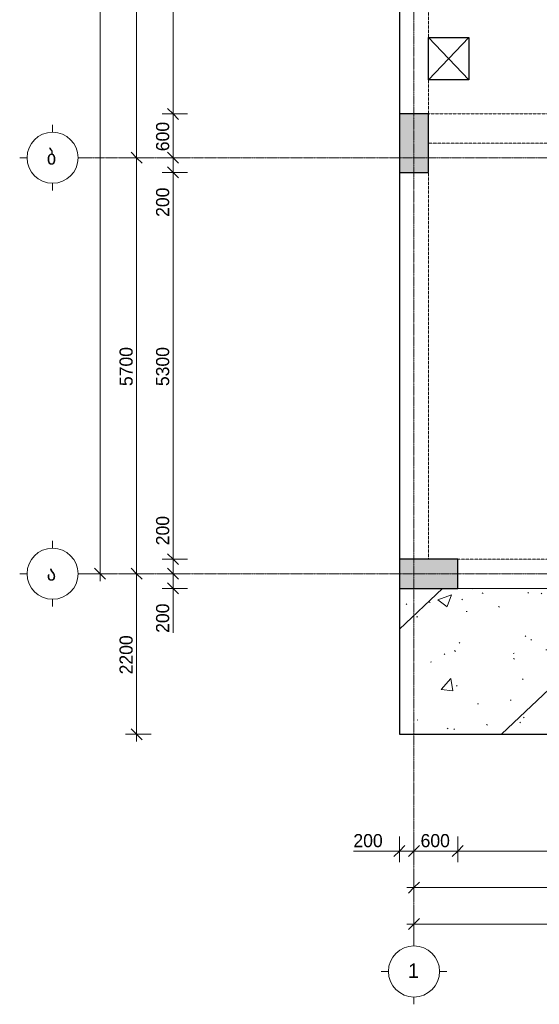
# Model space of a CAD drawing. Header units: millimetres. Extents: x -21500 to 4800, y -5900 to 33113.
# Tile 1 of 8: x -21500 to -14384, y -5900 to 7592. Entities that reach past the tile are written whole.
import ezdxf

# ---------------------------------------------------------------- set-up
doc = ezdxf.new("R2010")
doc.units = ezdxf.units.MM
for name, pattern in [('StructuralPlan-L02$0$Grid Line', [22.225, 12.7, -3.175, 3.175, -3.175]), ('StructuralPlan-L02$0$Hidden', [7.14375, 4.7625, -2.38125]), ('StructuralPlan-L02$0$Hidden 1_5', [2.2, 1.5, -0.7])]:
    doc.linetypes.add(name, pattern=pattern)
for name, color, linetype, lineweight in [('S - HATCH', 252, 'Continuous', 5), ('S - LINE', 7, 'Continuous', 20), ('StructuralPlan-L02$0$A-010-D_DIM', 7, 'Continuous', 5), ('StructuralPlan-L02$0$A-010-D_DIM-100', 7, 'Continuous', 5), ('StructuralPlan-L02$0$A-230-M_FLOOR', 7, 'Continuous', 30), ('StructuralPlan-L02$0$A-230-MH_FLOOR', 7, 'StructuralPlan-L02$0$Hidden', 15), ('StructuralPlan-L02$0$S-280-M_COLUMN', 7, 'Continuous', 30), ('StructuralPlan-L02$0$S-280-M_COLUMN main', 7, 'Continuous', 30), ('StructuralPlan-L02$0$S-280-M_STRUCT_FRAME 4', 7, 'StructuralPlan-L02$0$Hidden 1_5', 5), ('StructuralPlan-L02$0$Z-030-M_GRID', 7, 'Continuous', 5), ('StructuralPlan-L02$0$Z-033_T_GRIDREF', 7, 'Continuous', 5)]:
    doc.layers.add(name, color=color, linetype=linetype, lineweight=lineweight)
doc.styles.add('StructuralPlan-L02$0$Cubicon', font='Cubicon.ttf', dxfattribs={"height": 200})
doc.styles.add('StructuralPlan-L02$0$Cubicon_1', font='Cubicon.ttf', dxfattribs={"height": 200})
doc.styles.add('StructuralPlan-L02$0$Cubicon_2', font='Cubicon.ttf', dxfattribs={"height": 180})
doc.dimstyles.new('StructuralPlan-L02$0$CUB_DIM_1_8', dxfattribs={"dimscale": 304.8, "dimtxt": 181.601257, "dimasz": 0.492126, "dimexe": 0.492126, "dimexo": 0.0625, "dimgap": 0, "dimtad": 1, "dimdec": 0, "dimzin": 0, "dimdsep": 46, "dimtxsty": 'StructuralPlan-L02$0$Cubicon_2', "dimblk1": 'StructuralPlan-L02$0$_Oblique', "dimblk2": 'StructuralPlan-L02$0$_Oblique', "dimsah": 1, "dimcen": 0.09, "dimdle": 0.328084, "dimazin": 0, "dimtfac": 1, "dimtdec": 4, "dimtix": 1, "dimtmove": 0, "dimatfit": 3, "dimfxl": 0.656168, "dimfxlon": 1, "dimtvp": 1, "dimtolj": 1, "dimtzin": 0, "dimarcsym": 2})
doc.dimstyles.new('StructuralPlan-L02$0$CUB_DIM_1_8_1', dxfattribs={"dimscale": 304.8, "dimtxt": 181.601257, "dimasz": 0.492126, "dimexe": 0.492126, "dimexo": 0.0625, "dimgap": 0, "dimtad": 1, "dimdec": 0, "dimzin": 0, "dimdsep": 46, "dimtxsty": 'StructuralPlan-L02$0$Cubicon_2', "dimblk1": 'StructuralPlan-L02$0$_Oblique', "dimblk2": 'StructuralPlan-L02$0$_Oblique', "dimsah": 1, "dimcen": 0.09, "dimdle": 0.328084, "dimazin": 0, "dimtfac": 1, "dimtdec": 4, "dimtix": 1, "dimtmove": 1, "dimatfit": 3, "dimfxl": 0.656168, "dimfxlon": 1, "dimtvp": 1, "dimtolj": 1, "dimtzin": 0, "dimarcsym": 2})

# ---------------------------------------------------------------- blocks, each defined once
blk = doc.blocks.new('StructuralPlan-L02$0$Grid - 00_CUB_ღერძის თავი-752507-L02')
at = {"layer": 'StructuralPlan-L02$0$Z-033_T_GRIDREF'}
for p, q in [((0, 3.5), (0, 4.5)), ((-3.5, 0), (-4.5, 0)), ((3.5, 0), (4.5, 0)), ((0, -3.5), (0, -4.5))]:
    blk.add_line(p, q, dxfattribs=at)
blk.add_circle((0, 0), 3.5, dxfattribs=at)
blk = doc.blocks.new('StructuralPlan-L02$0$DIMBLOCK1-L02')
at = {"layer": 'StructuralPlan-L02$0$A-010-D_DIM-100', "transparency": 16777216}
for p, q in [((-16100, -4800), (-16100, -4600)), ((-600, -4800), (-600, -4600)), ((-16200, -4800), (-500, -4800)), ((-16100, -4800), (-16175, -4875)), ((-16100, -4800), (-16025, -4725)), ((-16100, -4800), (-16100, -4950)), ((-600, -4800), (-675, -4875)), ((-600, -4800), (-525, -4725)), ((-600, -4800), (-600, -4950))]:
    blk.add_line(p, q, dxfattribs=at)
at = {"layer": 'StructuralPlan-L02$0$A-010-D_DIM-100', "color": 0, "transparency": 16777216, "insert": (-8699, -4567), "char_height": 180, "width": 838.16, "attachment_point": 1, "line_spacing_factor": 0.931288, "style": 'StructuralPlan-L02$0$Cubicon_2'}
blk.add_mtext('15500', dxfattribs=at)
blk = doc.blocks.new('StructuralPlan-L02$0$_Oblique')
at = {"color": 0, "linetype": 'ByBlock', "lineweight": -2}
blk.add_line((-0.5, -0.5), (0.5, 0.5), dxfattribs=at)
blk = doc.blocks.new('StructuralPlan-L02$0$DIMBLOCK2-L02')
at = {"layer": 'StructuralPlan-L02$0$A-010-D_DIM-100', "transparency": 16777216}
for p, q in [((-16100, -4300), (-16100, -4100)), ((-10050, -4300), (-10050, -4100)), ((-16200, -4300), (-10050, -4300)), ((-16100, -4300), (-16175, -4375)), ((-16100, -4300), (-16025, -4225)), ((-16100, -4300), (-16100, -4450)), ((-10050, -4300), (-10125, -4375)), ((-10050, -4300), (-9975, -4225)), ((-10050, -4300), (-10050, -4450))]:
    blk.add_line(p, q, dxfattribs=at)
at = {"layer": 'StructuralPlan-L02$0$A-010-D_DIM-100', "color": 0, "transparency": 16777216, "insert": (-13354, -4067), "char_height": 180, "width": 670.53, "attachment_point": 1, "line_spacing_factor": 0.931288, "style": 'StructuralPlan-L02$0$Cubicon_2'}
blk.add_mtext('6050', dxfattribs=at)
blk = doc.blocks.new('StructuralPlan-L02$0$DIMBLOCK5-L02')
at = {"layer": 'StructuralPlan-L02$0$A-010-D_DIM-100', "transparency": 16777216}
for p, q in [((-16300, -3800), (-16300, -3600)), ((-16100, -3800), (-16100, -3600)), ((-16300, -3800), (-16225, -3725)), ((-16100, -3800), (-16025, -3725)), ((-16930, -3800), (-16411, -3800)), ((-16411, -3800), (-16200, -3800)), ((-16400, -3800), (-16100, -3800)), ((-16300, -3800), (-16375, -3875)), ((-16300, -3800), (-16300, -3950)), ((-16100, -3800), (-16175, -3875)), ((-16100, -3800), (-16100, -3950))]:
    blk.add_line(p, q, dxfattribs=at)
at = {"layer": 'StructuralPlan-L02$0$A-010-D_DIM-100', "color": 0, "transparency": 16777216, "insert": (-16930, -3567), "char_height": 180, "width": 502.9, "attachment_point": 1, "line_spacing_factor": 0.931288, "style": 'StructuralPlan-L02$0$Cubicon_2'}
blk.add_mtext('200', dxfattribs=at)
blk = doc.blocks.new('StructuralPlan-L02$0$DIMBLOCK6-L02')
at = {"layer": 'StructuralPlan-L02$0$A-010-D_DIM-100', "transparency": 16777216}
for p, q in [((-16100, -3800), (-16100, -3600)), ((-15500, -3800), (-15500, -3600)), ((-16100, -3800), (-16025, -3725)), ((-15500, -3800), (-15425, -3725)), ((-16100, -3800), (-16175, -3875)), ((-16100, -3800), (-15500, -3800)), ((-16100, -3800), (-16100, -3950)), ((-15500, -3800), (-15575, -3875)), ((-15500, -3800), (-15500, -3950))]:
    blk.add_line(p, q, dxfattribs=at)
at = {"layer": 'StructuralPlan-L02$0$A-010-D_DIM-100', "color": 0, "transparency": 16777216, "insert": (-16010, -3567), "char_height": 180, "width": 502.9, "attachment_point": 1, "line_spacing_factor": 0.931288, "style": 'StructuralPlan-L02$0$Cubicon_2'}
blk.add_mtext('600', dxfattribs=at)
blk = doc.blocks.new('StructuralPlan-L02$0$DIMBLOCK7-L02')
at = {"layer": 'StructuralPlan-L02$0$A-010-D_DIM-100', "transparency": 16777216}
for p, q in [((-15500, -3800), (-15500, -3600)), ((-10650, -3800), (-10650, -3600)), ((-15500, -3800), (-15425, -3725)), ((-10650, -3800), (-10575, -3725)), ((-15500, -3800), (-15575, -3875)), ((-15500, -3800), (-10650, -3800)), ((-15500, -3800), (-15500, -3950)), ((-10650, -3800), (-10725, -3875)), ((-10650, -3800), (-10650, -3950))]:
    blk.add_line(p, q, dxfattribs=at)
at = {"layer": 'StructuralPlan-L02$0$A-010-D_DIM-100', "color": 0, "transparency": 16777216, "insert": (-13354, -3567), "char_height": 180, "width": 670.53, "attachment_point": 1, "line_spacing_factor": 0.931288, "style": 'StructuralPlan-L02$0$Cubicon_2'}
blk.add_mtext('4850', dxfattribs=at)
blk = doc.blocks.new('StructuralPlan-L02$0$DIMBLOCK25-L02')
at = {"layer": 'StructuralPlan-L02$0$A-010-D_DIM-100', "transparency": 16777216}
for p, q in [((-20400, 17400), (-20475, 17475)), ((-20400, -100), (-20400, 17500)), ((-20400, 17400), (-20600, 17400)), ((-20400, 17400), (-20325, 17325)), ((-20400, 17400), (-20250, 17400)), ((-20400, 0), (-20475, 75)), ((-20400, 0), (-20600, 0)), ((-20400, 0), (-20325, -75)), ((-20400, 0), (-20250, 0))]:
    blk.add_line(p, q, dxfattribs=at)
at = {"layer": 'StructuralPlan-L02$0$A-010-D_DIM-100', "color": 0, "transparency": 16777216, "insert": (-20633, 8351), "char_height": 180, "width": 838.16, "attachment_point": 1, "rotation": 90, "line_spacing_factor": 0.931288, "style": 'StructuralPlan-L02$0$Cubicon_2'}
blk.add_mtext('17400', dxfattribs=at)
blk = doc.blocks.new('StructuralPlan-L02$0$DIMBLOCK26-L02')
at = {"layer": 'StructuralPlan-L02$0$A-010-D_DIM-100', "transparency": 16777216}
for p, q in [((-19900, 5700), (-20100, 5700)), ((-19900, 5700), (-19975, 5775)), ((-19900, -100), (-19900, 5700)), ((-19900, 5700), (-19825, 5625)), ((-19900, 5700), (-19750, 5700)), ((-19900, 0), (-19975, 75)), ((-19900, 0), (-20100, 0)), ((-19900, 0), (-19825, -75)), ((-19900, 0), (-19750, 0))]:
    blk.add_line(p, q, dxfattribs=at)
at = {"layer": 'StructuralPlan-L02$0$A-010-D_DIM-100', "color": 0, "transparency": 16777216, "insert": (-20133, 2571), "char_height": 180, "width": 670.53, "attachment_point": 1, "rotation": 90, "line_spacing_factor": 0.931288, "style": 'StructuralPlan-L02$0$Cubicon_2'}
blk.add_mtext('5700', dxfattribs=at)
blk = doc.blocks.new('StructuralPlan-L02$0$DIMBLOCK27-L02')
at = {"layer": 'StructuralPlan-L02$0$A-010-D_DIM-100', "transparency": 16777216}
for p, q in [((-19900, 11700), (-19975, 11775)), ((-19900, 11700), (-20100, 11700)), ((-19900, 5700), (-19900, 11700)), ((-19900, 11700), (-19825, 11625)), ((-19900, 11700), (-19750, 11700)), ((-19900, 5700), (-20100, 5700)), ((-19900, 5700), (-19975, 5775)), ((-19900, 5700), (-19825, 5625)), ((-19900, 5700), (-19750, 5700))]:
    blk.add_line(p, q, dxfattribs=at)
at = {"layer": 'StructuralPlan-L02$0$A-010-D_DIM-100', "color": 0, "transparency": 16777216, "insert": (-20133, 8421), "char_height": 180, "width": 670.53, "attachment_point": 1, "rotation": 90, "line_spacing_factor": 0.931288, "style": 'StructuralPlan-L02$0$Cubicon_2'}
blk.add_mtext('6000', dxfattribs=at)
blk = doc.blocks.new('StructuralPlan-L02$0$DIMBLOCK29-L02')
at = {"layer": 'StructuralPlan-L02$0$A-010-D_DIM-100', "transparency": 16777216}
for p, q in [((-19400, 0), (-19475, 75)), ((-19400, 0), (-19600, 0)), ((-19400, -200), (-19475, -125)), ((-19400, -300), (-19400, 0)), ((-19400, 0), (-19325, -75)), ((-19400, 0), (-19250, 0)), ((-19400, -290), (-19400, -100)), ((-19400, -200), (-19550, -200)), ((-19400, -200), (-19325, -275)), ((-19400, -200), (-19200, -200)), ((-19400, -810), (-19400, -290))]:
    blk.add_line(p, q, dxfattribs=at)
at = {"layer": 'StructuralPlan-L02$0$A-010-D_DIM-100', "color": 0, "transparency": 16777216, "insert": (-19633, -810), "char_height": 180, "width": 502.9, "attachment_point": 1, "rotation": 90, "line_spacing_factor": 0.931288, "style": 'StructuralPlan-L02$0$Cubicon_2'}
blk.add_mtext('200', dxfattribs=at)
blk = doc.blocks.new('StructuralPlan-L02$0$DIMBLOCK30-L02')
at = {"layer": 'StructuralPlan-L02$0$A-010-D_DIM-100', "transparency": 16777216}
for p, q in [((-19400, 810), (-19400, 290)), ((-19400, 200), (-19475, 275)), ((-19400, 290), (-19400, 100)), ((-19400, 200), (-19550, 200)), ((-19400, 0), (-19400, 200)), ((-19400, 200), (-19325, 125)), ((-19400, 200), (-19200, 200)), ((-19400, 0), (-19475, 75)), ((-19400, 0), (-19600, 0)), ((-19400, 0), (-19325, -75)), ((-19400, 0), (-19250, 0))]:
    blk.add_line(p, q, dxfattribs=at)
at = {"layer": 'StructuralPlan-L02$0$A-010-D_DIM-100', "color": 0, "transparency": 16777216, "insert": (-19633, 390), "char_height": 180, "width": 502.9, "attachment_point": 1, "rotation": 90, "line_spacing_factor": 0.931288, "style": 'StructuralPlan-L02$0$Cubicon_2'}
blk.add_mtext('200', dxfattribs=at)
blk = doc.blocks.new('StructuralPlan-L02$0$DIMBLOCK31-L02')
at = {"layer": 'StructuralPlan-L02$0$A-010-D_DIM-100', "transparency": 16777216}
for p, q in [((-19400, 5500), (-19475, 5575)), ((-19400, 5500), (-19550, 5500)), ((-19400, 200), (-19400, 5500)), ((-19400, 5500), (-19325, 5425)), ((-19400, 5500), (-19200, 5500)), ((-19400, 200), (-19475, 275)), ((-19400, 200), (-19550, 200)), ((-19400, 200), (-19325, 125)), ((-19400, 200), (-19200, 200))]:
    blk.add_line(p, q, dxfattribs=at)
at = {"layer": 'StructuralPlan-L02$0$A-010-D_DIM-100', "color": 0, "transparency": 16777216, "insert": (-19633, 2571), "char_height": 180, "width": 670.53, "attachment_point": 1, "rotation": 90, "line_spacing_factor": 0.931288, "style": 'StructuralPlan-L02$0$Cubicon_2'}
blk.add_mtext('5300', dxfattribs=at)
blk = doc.blocks.new('StructuralPlan-L02$0$DIMBLOCK32-L02')
at = {"layer": 'StructuralPlan-L02$0$A-010-D_DIM-100', "transparency": 16777216}
for p, q in [((-19400, 5700), (-19600, 5700)), ((-19400, 5700), (-19475, 5775)), ((-19400, 5500), (-19400, 5700)), ((-19400, 5700), (-19325, 5625)), ((-19400, 5700), (-19250, 5700)), ((-19400, 5500), (-19475, 5575)), ((-19400, 5410), (-19400, 5600)), ((-19400, 5500), (-19550, 5500)), ((-19400, 5500), (-19325, 5425)), ((-19400, 5500), (-19200, 5500)), ((-19400, 4890), (-19400, 5410))]:
    blk.add_line(p, q, dxfattribs=at)
at = {"layer": 'StructuralPlan-L02$0$A-010-D_DIM-100', "color": 0, "transparency": 16777216, "insert": (-19633, 4890), "char_height": 180, "width": 502.9, "attachment_point": 1, "rotation": 90, "line_spacing_factor": 0.931288, "style": 'StructuralPlan-L02$0$Cubicon_2'}
blk.add_mtext('200', dxfattribs=at)
blk = doc.blocks.new('StructuralPlan-L02$0$DIMBLOCK33-L02')
at = {"layer": 'StructuralPlan-L02$0$A-010-D_DIM-100', "transparency": 16777216}
for p, q in [((-19400, 6300), (-19475, 6375)), ((-19400, 6300), (-19550, 6300)), ((-19400, 5700), (-19400, 6300)), ((-19400, 6300), (-19325, 6225)), ((-19400, 6300), (-19200, 6300)), ((-19400, 5700), (-19600, 5700)), ((-19400, 5700), (-19475, 5775)), ((-19400, 5700), (-19325, 5625)), ((-19400, 5700), (-19250, 5700))]:
    blk.add_line(p, q, dxfattribs=at)
at = {"layer": 'StructuralPlan-L02$0$A-010-D_DIM-100', "color": 0, "transparency": 16777216, "insert": (-19633, 5790), "char_height": 180, "width": 502.9, "attachment_point": 1, "rotation": 90, "line_spacing_factor": 0.931288, "style": 'StructuralPlan-L02$0$Cubicon_2'}
blk.add_mtext('600', dxfattribs=at)
blk = doc.blocks.new('StructuralPlan-L02$0$DIMBLOCK34-L02')
at = {"layer": 'StructuralPlan-L02$0$A-010-D_DIM-100', "transparency": 16777216}
for p, q in [((-19400, 11100), (-19550, 11100)), ((-19400, 11100), (-19475, 11175)), ((-19400, 6300), (-19400, 11100)), ((-19400, 11100), (-19325, 11025)), ((-19400, 11100), (-19200, 11100)), ((-19400, 6300), (-19475, 6375)), ((-19400, 6300), (-19550, 6300)), ((-19400, 6300), (-19325, 6225)), ((-19400, 6300), (-19200, 6300))]:
    blk.add_line(p, q, dxfattribs=at)
at = {"layer": 'StructuralPlan-L02$0$A-010-D_DIM-100', "color": 0, "transparency": 16777216, "insert": (-19633, 8421), "char_height": 180, "width": 670.53, "attachment_point": 1, "rotation": 90, "line_spacing_factor": 0.931288, "style": 'StructuralPlan-L02$0$Cubicon_2'}
blk.add_mtext('4800', dxfattribs=at)
blk = doc.blocks.new('StructuralPlan-L02$0$DIMBLOCK77-L02')
at = {"layer": 'StructuralPlan-L02$0$A-010-D_DIM-100', "transparency": 16777216}
for p, q in [((-19900, 0), (-19975, 75)), ((-19900, -2300), (-19900, 100)), ((-19900, 0), (-20100, 0)), ((-19900, 0), (-19825, -75)), ((-19900, 0), (-19750, 0)), ((-19900, -2200), (-19975, -2125)), ((-19900, -2200), (-20050, -2200)), ((-19900, -2200), (-19825, -2275)), ((-19900, -2200), (-19700, -2200))]:
    blk.add_line(p, q, dxfattribs=at)
at = {"layer": 'StructuralPlan-L02$0$A-010-D_DIM-100', "color": 0, "transparency": 16777216, "insert": (-20133, -1379), "char_height": 180, "width": 670.53, "attachment_point": 1, "rotation": 90, "line_spacing_factor": 0.931288, "style": 'StructuralPlan-L02$0$Cubicon_2'}
blk.add_mtext('2200', dxfattribs=at)
blk = doc.blocks.new('A$C48b6c5dc')
at = {"layer": 'S - HATCH', "lineweight": 0, "transparency": 33554684}
h = blk.add_hatch(dxfattribs=at)
h.set_pattern_fill('FP_7', color=256, scale=3.567164, angle=-135, style=0, pattern_type=2)
h.set_pattern_definition([(43.548, (-111060.8, -88068.5), (-1382.423, 1454.328), []), (48.548, (-111060.8, -88068.5), (1914.067, -216.457), [200.653, -2207.183]), (353.548, (-111060.8, -88068.5), (-320.1, 2021.156), [160.522, -1765.746]), (99, (-110901.3, -88086.5), (1593.953, 1804.714), [170.528, -1875.818]), (44.733, (-111047.3, -87533.6), (2843.137, -514.994), [300.98, -3310.774]), (95.184, (-110810.4, -87576.5), (2565.79, 2541.947), [255.794, -2813.726]), (349.733, (-111047.3, -87533.6), (2565.77, 2541.965), [240.784, -2648.62]), (19.548, (-110783.2, -87674.1), (1569.14, -1117.276), [200.653, -2207.183]), (324.548, (-110783.2, -87674.1), (699.908, 1922.927), [160.522, -1765.746]), (70, (-110652.5, -87767.2), (2269.045, 805.675), [170.528, -1875.818]), (36.048, (-111060.84, -88068.5), (36.7263, 593.0033), [14.95, -1147.9456, 14.95, -1180.05, -1181.623]), (36.048, (-111060.84, -88068.5), (36.7263, 593.0033), [-2357.8956, 14.95, -1166.673]), (6.048, (-111060.84, -88068.5), (486.881, 691.3504), [14.95, -666.3784, 14.95, -1121.192, -450.3545]), (6.048, (-111060.84, -88068.5), (486.881, 691.3504), [-1817.47, 14.95, -435.4045]), (326.048, (-111458.45, -88058.43), (950.791, -64.3417), [14.95, -430.9455, 14.95, -1376.244, -1846.0075]), (326.048, (-111458.45, -88058.43), (950.791, -64.3417), [-1837.09, 14.95, -1831.0575]), (316.048, (-111636.75, -88053.9), (1044.3507, 152.131), [14.95, -564.714, 14.95, -908.9456, -1310.933]), (316.048, (-111636.75, -88053.9), (1044.3507, 152.131), [-1503.56, 14.95, -1295.983])])
h.paths.add_polyline_path([(-16300, -200), (-16300, -2200), (-9850, -2200), (-9850, -200)])
blk = doc.blocks.new('StructuralPlan-L02')
at = {"layer": 'StructuralPlan-L02$0$S-280-M_COLUMN main', "true_color": 0xa4a4a4}
for points in [[(-15900, 5500), (-15900, 6300), (-16300, 6300), (-16300, 5500)], [(-15500, -200), (-15500, 200), (-16300, 200), (-16300, -200)]]:
    blk.add_hatch(color=253, dxfattribs=at).paths.add_polyline_path(points)
at = {"lineweight": 30}
for p, q in [((-15900, 7350), (-15350, 6770)), ((-15900, 6770), (-15350, 7350))]:
    blk.add_line(p, q, dxfattribs=at)
at = {"layer": 'StructuralPlan-L02$0$A-230-M_FLOOR'}
for p, q in [((-16300, 11100), (-16300, 6300)), ((-15900, 6770), (-15900, 7350)), ((-15900, 7350), (-15350, 7350)), ((-15350, 7350), (-15350, 6770)), ((-15350, 6770), (-15900, 6770)), ((-16300, 5500), (-16300, 200)), ((-16300, -200), (-16300, -2200)), ((-16300, -2200), (-9850, -2200))]:
    blk.add_line(p, q, dxfattribs=at)
at = {"layer": 'StructuralPlan-L02$0$A-230-MH_FLOOR'}
blk.add_line((-15500, -200), (-10650, -200), dxfattribs=at)
at = {"layer": 'StructuralPlan-L02$0$S-280-M_COLUMN'}
for p, q in [((-16300, 6300), (-16300, 5500)), ((-15900, 6300), (-16300, 6300)), ((-15900, 5500), (-15900, 6300)), ((-16300, 5500), (-15900, 5500)), ((-15500, 200), (-16300, 200)), ((-16300, 200), (-16300, -200)), ((-15500, -200), (-15500, 200)), ((-16300, -200), (-15500, -200))]:
    blk.add_line(p, q, dxfattribs=at)
at = {"layer": 'StructuralPlan-L02$0$S-280-M_STRUCT_FRAME 4'}
for p, q in [((-15900, 10500), (-15900, 7350)), ((-15900, 6770), (-15900, 6300)), ((-15900, 6300), (-11550, 6300)), ((-10250, 5900), (-15900, 5900)), ((-15900, 5500), (-15900, 200)), ((-15500, 200), (-10650, 200))]:
    blk.add_line(p, q, dxfattribs=at)
at = {"layer": 'StructuralPlan-L02$0$Z-030-M_GRID', "linetype": 'StructuralPlan-L02$0$Grid Line'}
for p, q in [((-16100, 22400), (-16100, -5000)), ((3900, 5700), (-20600, 5700)), ((3900, 0), (-20600, 0))]:
    blk.add_line(p, q, dxfattribs=at)
at = {"layer": 'StructuralPlan-L02$0$Z-033_T_GRIDREF', "xscale": 99.99999999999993, "yscale": 99.99999999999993, "zscale": 99.99999999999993}
for p, rotation in [((-21050, 5700), 89.99999999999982), ((-21050, 0), 89.99999999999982), ((-16100, -5450), 180)]:
    blk.add_blockref('StructuralPlan-L02$0$Grid - 00_CUB_ღერძის თავი-752507-L02', p, dxfattribs=dict(at, rotation=rotation))
at = {"layer": 'StructuralPlan-L02$0$Z-033_T_GRIDREF', "char_height": 200, "width": 192.405, "attachment_point": 1}
for s, insert, style in [('\\fCubicon|b0|i0|c254|p2|;ბ', (-21129.9, 5807.1), 'StructuralPlan-L02$0$Cubicon'), ('\\fCubicon|b0|i0|c254|p2|;ა', (-21129.9, 107.1), 'StructuralPlan-L02$0$Cubicon'), ('\\fCubicon|b0|i0|c204|p2|;1', (-16182.4, -5340.2), 'StructuralPlan-L02$0$Cubicon_1')]:
    blk.add_mtext(s, dxfattribs=dict(at, insert=insert, style=style))
at = {"layer": 'StructuralPlan-L02$0$A-010-D_DIM'}
for base, p1, p2, override, picture, middle in [((-20400, 17400), (-20600, 0), (-20600, 17400), {"dimpost": '<>', "dimfxl": 17399.999996}, 'StructuralPlan-L02$0$DIMBLOCK25-L02', (-20491.8, 8700)), ((-19900, 11700), (-20100, 5700), (-20100, 11700), {"dimpost": '<>', "dimfxl": 6000}, 'StructuralPlan-L02$0$DIMBLOCK27-L02', (-19991.8, 8700)), ((-19400, 11100), (-19200, 6300), (-19200, 11100), {"dimpost": '<>', "dimfxl": 4799.999917}, 'StructuralPlan-L02$0$DIMBLOCK34-L02', (-19491.8, 8700)), ((-19400, 6300), (-19600, 5700), (-19200, 6300), {"dimpost": '<>', "dimfxl": 721.110255}, 'StructuralPlan-L02$0$DIMBLOCK33-L02', (-19491.8, 6000)), ((-19900, 5700), (-20100, 0), (-20100, 5700), {"dimpost": '<>', "dimfxl": 5700.000079}, 'StructuralPlan-L02$0$DIMBLOCK26-L02', (-19991.8, 2850)), ((-19400, 5500), (-19200, 200), (-19200, 5500), {"dimpost": '<>', "dimfxl": 5300.000079}, 'StructuralPlan-L02$0$DIMBLOCK31-L02', (-19491.9, 2850)), ((-19900, 0), (-19700, -2200), (-20100, 0), {"dimpost": '<>', "dimfxl": 2236.067977}, 'StructuralPlan-L02$0$DIMBLOCK77-L02', (-19991.8, -1100))]:
    dim = blk.add_linear_dim(base=base, p1=p1, p2=p2, angle=90, dimstyle='StructuralPlan-L02$0$CUB_DIM_1_8', override=override, dxfattribs=at)
    dim.commit()
    dim.dimension.update_dxf_attribs({"geometry": picture, "text_midpoint": middle})
for base, p1, p2, picture, middle in [((-19400, 5700), (-19200, 5500), (-19600, 5700), 'StructuralPlan-L02$0$DIMBLOCK32-L02', (-19513.1, 5141.9)), ((-19400, 200), (-19600, 0), (-19200, 200), 'StructuralPlan-L02$0$DIMBLOCK30-L02', (-19513.1, 641.9)), ((-19400, 0), (-19200, -200), (-19600, 0), 'StructuralPlan-L02$0$DIMBLOCK29-L02', (-19513.1, -558.1))]:
    dim = blk.add_linear_dim(base=base, p1=p1, p2=p2, angle=90, dimstyle='StructuralPlan-L02$0$CUB_DIM_1_8_1', override={"dimpost": '<>', "dimfxl": 447.213595}, dxfattribs=at)
    dim.commit()
    dim.dimension.update_dxf_attribs({"geometry": picture, "text_midpoint": middle, "dimtype": 128, "text_rotation": 90})
dim = blk.add_linear_dim(base=(-16100, -3800), p1=(-16300, -3600), p2=(-16100, -3600), dimstyle='StructuralPlan-L02$0$CUB_DIM_1_8_1', override={"dimpost": '<>', "dimfxl": 200}, dxfattribs=at)
dim.commit()
dim.dimension.update_dxf_attribs({"geometry": 'StructuralPlan-L02$0$DIMBLOCK5-L02', "text_midpoint": (-16678.4, -3686.9), "dimtype": 128})
for base, p1, p2, override, picture, middle in [((-15500, -3800), (-16100, -3600), (-15500, -3600), {"dimpost": '<>', "dimfxl": 600}, 'StructuralPlan-L02$0$DIMBLOCK6-L02', (-15800, -3708.2)), ((-10650, -3800), (-15500, -3600), (-10650, -3600), {"dimpost": '<>', "dimfxl": 4850.000053}, 'StructuralPlan-L02$0$DIMBLOCK7-L02', (-13075, -3708.2)), ((-10050, -4300), (-16100, -4100), (-10050, -4100), {"dimpost": '<>', "dimfxl": 6050.000053}, 'StructuralPlan-L02$0$DIMBLOCK2-L02', (-13075, -4208.2)), ((-600, -4800), (-16100, -4600), (-600, -4600), {"dimpost": '<>', "dimfxl": 15500}, 'StructuralPlan-L02$0$DIMBLOCK1-L02', (-8350, -4708.2))]:
    dim = blk.add_linear_dim(base=base, p1=p1, p2=p2, dimstyle='StructuralPlan-L02$0$CUB_DIM_1_8', override=override, dxfattribs=at)
    dim.commit()
    dim.dimension.update_dxf_attribs({"geometry": picture, "text_midpoint": middle})

msp = doc.modelspace()

# ---------------------------------------------------------------- block references
at = {"layer": 'S - HATCH', "lineweight": 0}
msp.add_blockref('A$C48b6c5dc', (0, 0), dxfattribs=at)
at = {"layer": 'S - LINE'}
msp.add_blockref('StructuralPlan-L02', (0, 0), dxfattribs=at)

doc.saveas('drawing.dxf')
